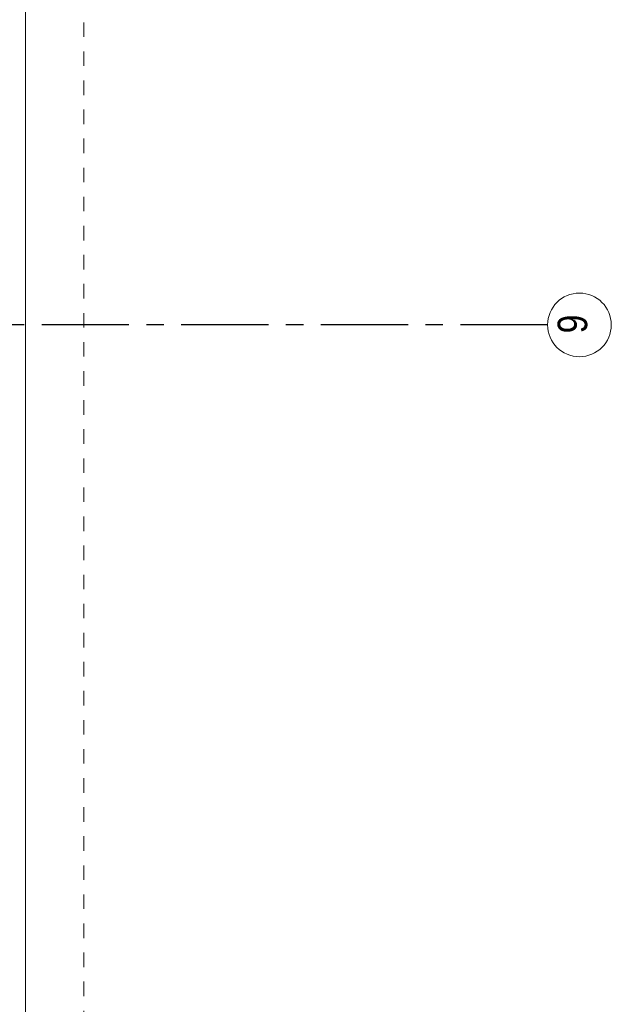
# Model space of a CAD drawing. Header units: millimetres. Extents: x -75976 to 232306, y 42824 to 140527.
# Tile 174 of 199: x 221414 to 224806, y 101285 to 106930. Entities that reach past the tile are written whole.
import ezdxf

# ---------------------------------------------------------------- set-up
doc = ezdxf.new("R2010")
doc.units = ezdxf.units.MM
doc.header["$LTSCALE"] = 400
doc.linetypes.add('CENTER', pattern=[2, 1.25, -0.25, 0.25, -0.25])
doc.linetypes.add('STYLE_01', pattern=[0.416641, 0.208282, -0.208359])
doc.layers.add('Buitenkozijnen', color=140, linetype='Continuous', lineweight=15)
doc.layers.add('None', color=7, linetype='Continuous', lineweight=9)
doc.layers.add('stramien', color=1, linetype='CENTER')
doc.styles.add('Arial Narrow', font='ARIALN.TTF', dxfattribs={"height": 222.25})

msp = doc.modelspace()

# ---------------------------------------------------------------- linework, layer by layer
at = {"layer": 'Buitenkozijnen', "color": 43, "linetype": 'Continuous', "lineweight": 9}
msp.add_line((221447.12763, 114204.3182), (221447.12763, 88955.0182), dxfattribs=at)
at = {"layer": 'None', "color": 140, "linetype": 'STYLE_01', "lineweight": 15}
msp.add_line((221781.85564, 127080.0182), (221781.85564, 81110.0182), dxfattribs=at)
at = {"layer": 'None', "color": 43, "linetype": 'Continuous', "lineweight": 9}
msp.add_circle((224623.36206, 105180.0182), 182.60642, dxfattribs=at)
at = {"layer": 'stramien'}
msp.add_line((224440.75564, 105180.0182), (205732.78564, 105180.0182), dxfattribs=at)

# ---------------------------------------------------------------- texts
at = {"layer": 'None', "color": 43, "insert": (224498.47872, 105131.33487), "char_height": 169.33333, "attachment_point": 1, "rotation": 90, "style": 'Arial Narrow'}
msp.add_mtext('9', dxfattribs=at)

doc.saveas('drawing.dxf')
